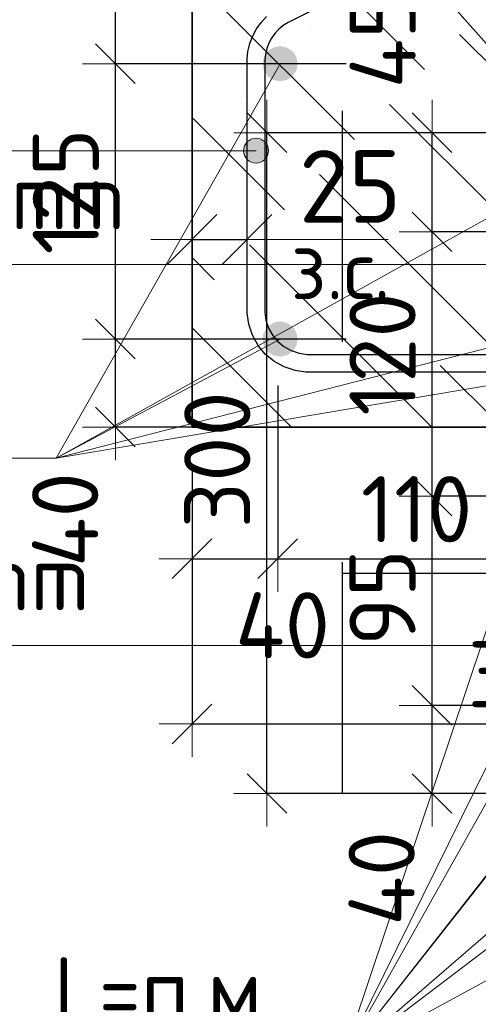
# Model space of a CAD drawing. Header units: metres. Extents: x -38 to 97, y -15 to 21.
# Tile 31 of 118: x 71.968 to 72.176, y 2.996 to 3.443. Entities that reach past the tile are written whole.
import ezdxf

# ---------------------------------------------------------------- set-up
doc = ezdxf.new("R2010")
doc.units = ezdxf.units.M
doc.header["$PDMODE"] = 65
doc.linetypes.add('______4', pattern=[0.135, 0.105, -0.03])
for name, color, linetype, lineweight in [('XR$3$Арм.стержн. Арматура края', 96, 'Continuous', 35), ('XR$3$Арм.стержн.горизонт. 1', 180, 'Continuous', 35), ('XR$3$Размерная линия (1)', 7, 'Continuous', 13), ('XR$3$Размерная линия_ общее', 7, 'Continuous', 13), ('XR$5$Арм.стержн. Арматура края', 96, 'Continuous', 35), ('XR$5$Арм.стержн. Доп. арматура', 180, 'Continuous', 35), ('XR$5$Арм.стержн. Хомут', 240, 'Continuous', 35), ('XR$5$Арм.стержн.горизонт. 1', 180, 'Continuous', 35), ('XR$5$Перекрытие (1)', 7, 'Continuous', 35), ('XR$5$Размерная линия (1)', 7, 'Continuous', 13)]:
    doc.layers.add(name, color=color, linetype=linetype, lineweight=lineweight)
doc.styles.add('ISOCPEUR', font='txt')
doc.dimstyles.new('DIMSTYLE_11', dxfattribs={"dimtxt": 0.033, "dimasz": 0.0375, "dimexe": 0, "dimexo": 0, "dimgap": 0.0165, "dimtad": 2, "dimdec": 0, "dimlfac": 1000, "dimrnd": 1, "dimzin": 12, "dimdsep": 46, "dimtxsty": 'ISOCPEUR', "dimblk1": 'ALL_ML_STRICH', "dimblk2": 'ALL_ML_STRICH', "dimsah": 1, "dimcen": 0, "dimclrd": 7, "dimclre": 256, "dimclrt": 7, "dimadec": 0, "dimazin": 0, "dimtfac": 1, "dimtdec": 0, "dimtix": 1, "dimtmove": 2, "dimatfit": 3, "dimfxl": 0, "dimtvp": 1.2, "dimtzin": 0, "dimlwd": 0, "dimlwe": -3, "dimarcsym": 0})
doc.dimstyles.new('DIMSTYLE_12', dxfattribs={"dimtxt": 0.03, "dimasz": 0.03, "dimexe": 0, "dimexo": 0, "dimgap": 0.015, "dimtad": 2, "dimdec": 0, "dimlfac": 1000, "dimrnd": 1, "dimzin": 12, "dimdsep": 46, "dimtxsty": 'ISOCPEUR', "dimblk1": 'ALL_ML_STRICH', "dimblk2": 'ALL_ML_STRICH', "dimsah": 1, "dimcen": 0, "dimclrd": 7, "dimclre": 256, "dimclrt": 7, "dimadec": 0, "dimazin": 0, "dimtfac": 1, "dimtdec": 0, "dimtix": 1, "dimtmove": 2, "dimatfit": 3, "dimfxl": 0, "dimtzin": 0, "dimlwd": 0, "dimlwe": -3, "dimarcsym": 0})
doc.dimstyles.new('DIMSTYLE_14', dxfattribs={"dimtxt": 0.03, "dimasz": 0.03, "dimexe": 0, "dimexo": 0, "dimgap": 0.015, "dimtad": 2, "dimdec": 0, "dimlfac": 1000, "dimrnd": 1, "dimzin": 12, "dimdsep": 46, "dimtxsty": 'ISOCPEUR', "dimblk1": 'ALL_ML_STRICH', "dimblk2": 'ALL_ML_STRICH', "dimsah": 1, "dimcen": 0, "dimclrd": 7, "dimclre": 256, "dimclrt": 7, "dimadec": 0, "dimazin": 0, "dimtfac": 1, "dimtdec": 0, "dimtix": 1, "dimtmove": 2, "dimatfit": 3, "dimfxl": 0, "dimtvp": 1.2, "dimtzin": 0, "dimlwd": 0, "dimlwe": -3, "dimarcsym": 0})
doc.dimstyles.new('DIMSTYLE_23', dxfattribs={"dimtxt": 0.03, "dimasz": 0.03, "dimexe": 0, "dimexo": 0, "dimgap": 0.015, "dimtad": 2, "dimdec": 0, "dimlfac": 1000, "dimrnd": 5, "dimzin": 12, "dimdsep": 46, "dimtxsty": 'ISOCPEUR', "dimblk1": 'ALL_ML_STRICH', "dimblk2": 'ALL_ML_STRICH', "dimsah": 1, "dimcen": 0, "dimclrd": 7, "dimclre": 256, "dimclrt": 7, "dimadec": 0, "dimazin": 0, "dimtfac": 1, "dimtdec": 0, "dimtix": 1, "dimtmove": 2, "dimatfit": 3, "dimfxl": 0, "dimtvp": 1.2, "dimtzin": 0, "dimlwd": 0, "dimlwe": -3, "dimarcsym": 0})
doc.dimstyles.new('DIMSTYLE_24', dxfattribs={"dimtxt": 0.03, "dimasz": 0.03, "dimexe": 0, "dimexo": 0, "dimgap": 0.015, "dimtad": 2, "dimdec": 0, "dimlfac": 1000, "dimrnd": 5, "dimzin": 12, "dimdsep": 46, "dimtxsty": 'ISOCPEUR', "dimblk1": 'ALL_ML_STRICH', "dimblk2": 'ALL_ML_STRICH', "dimsah": 1, "dimcen": 0, "dimclrd": 7, "dimclre": 256, "dimclrt": 7, "dimadec": 0, "dimazin": 0, "dimtfac": 1, "dimtdec": 0, "dimtix": 1, "dimtmove": 2, "dimatfit": 3, "dimfxl": 0, "dimtzin": 0, "dimlwd": 0, "dimlwe": -3, "dimarcsym": 0})
doc.dimstyles.new('DIMSTYLE_31', dxfattribs={"dimtxt": 0.03, "dimasz": 0.03, "dimexe": 0, "dimexo": 0, "dimgap": 0.015, "dimtad": 0, "dimdec": 0, "dimlfac": 1000, "dimrnd": 5, "dimzin": 12, "dimdsep": 46, "dimtxsty": 'ISOCPEUR', "dimblk1": 'ALL_ML_STRICH', "dimblk2": 'ALL_ML_STRICH', "dimsah": 1, "dimcen": 0, "dimclrd": 7, "dimclre": 256, "dimclrt": 7, "dimadec": 0, "dimazin": 0, "dimtfac": 1, "dimtdec": 0, "dimtix": 1, "dimtmove": 2, "dimatfit": 3, "dimfxl": 0, "dimtvp": 1.2, "dimtzin": 0, "dimlwd": 0, "dimlwe": -3, "dimarcsym": 0})
doc.dimstyles.new('DIMSTYLE_32', dxfattribs={"dimtxt": 0.03, "dimasz": 0.03, "dimexe": 0, "dimexo": 0, "dimgap": 0.015, "dimtad": 0, "dimdec": 0, "dimlfac": 1000, "dimrnd": 5, "dimzin": 12, "dimdsep": 46, "dimtxsty": 'ISOCPEUR', "dimblk1": 'ALL_ML_STRICH', "dimblk2": 'ALL_ML_STRICH', "dimsah": 1, "dimcen": 0, "dimclrd": 7, "dimclre": 256, "dimclrt": 7, "dimadec": 0, "dimazin": 0, "dimtfac": 1, "dimtdec": 0, "dimtix": 1, "dimtmove": 2, "dimatfit": 3, "dimfxl": 0, "dimtvp": 1.2, "dimtzin": 0, "dimlwd": 0, "dimlwe": -3, "dimarcsym": 0})

# ---------------------------------------------------------------- blocks, each defined once
blk = doc.blocks.new('ALL_ML_STRICH')
at = {"color": 0, "linetype": 'ByBlock', "lineweight": -2}
for p, q in [((0, -0.5), (0, 0.5)), ((-0.3, -0.3), (0.3, 0.3)), ((-1, 0), (0.5, 0))]:
    blk.add_line(p, q, dxfattribs=at)
blk = doc.blocks.new('*D233')
at = {"layer": 'DEFPOINTS', "color": 7, "linetype": 'Continuous', "lineweight": 13, "transparency": 33554687}
for p in [(72.04592, 3.34356), (72.04592, 3.30857), (72.07092, 3.30357)]:
    blk.add_point(p, dxfattribs=at)
at = {"layer": 'XR$3$Размерная линия_ общее', "color": 253, "linetype": 'Continuous', "lineweight": -2, "true_color": 0xa0a0a0, "transparency": 33554687}
for p, q in [((72.04592, 3.32857), (72.04592, 3.34356)), ((72.07092, 3.32357), (72.07092, 3.34356))]:
    blk.add_line(p, q, dxfattribs=at)
at = {"layer": 'XR$3$Размерная линия_ общее', "color": 7, "linetype": 'Continuous', "lineweight": -2, "transparency": 33554687}
blk.add_line((72.04592, 3.34356), (72.07092, 3.34356), dxfattribs=at)
at = {"layer": 'XR$3$Размерная линия_ общее', "color": 7, "linetype": 'Continuous', "lineweight": 13, "transparency": 33554687, "xscale": 0.0375, "yscale": 0.0375, "zscale": 0.0375, "rotation": 180}
blk.add_blockref('ALL_ML_STRICH', (72.04592, 3.34356), dxfattribs=at)
at = {"layer": 'XR$3$Размерная линия_ общее', "color": 7, "linetype": 'Continuous', "lineweight": 13, "transparency": 33554687, "xscale": 0.0375, "yscale": 0.0375, "zscale": 0.0375}
blk.add_blockref('ALL_ML_STRICH', (72.07092, 3.34356), dxfattribs=at)
at = {"layer": 'XR$3$Размерная линия_ общее', "color": 7, "linetype": 'Continuous', "lineweight": 13, "transparency": 33554687, "insert": (72.11764, 3.36756), "char_height": 0.033, "width": 0.066, "attachment_point": 5, "style": 'ISOCPEUR'}
blk.add_mtext('\\A1;{25}', dxfattribs=at)
at = {"layer": 'XR$3$Размерная линия_ общее', "color": 7, "linetype": 'Continuous', "lineweight": 13, "transparency": 33554687, "insert": (72.09069, 3.34335), "char_height": 0.027, "width": 0.00135, "attachment_point": 1, "line_spacing_factor": 0.60241, "style": 'ISOCPEUR'}
blk.add_mtext('з.с.', dxfattribs=at)
blk = doc.blocks.new('*D234')
at = {"layer": 'DEFPOINTS', "color": 7, "linetype": 'Continuous', "lineweight": 13, "transparency": 33554687}
for p in [(72.13584, 3.29831), (72.01108, 3.25831), (72.09592, 3.25831)]:
    blk.add_point(p, dxfattribs=at)
at = {"layer": 'XR$3$Размерная линия (1)', "color": 9, "linetype": 'Continuous', "lineweight": -2, "true_color": 0xc7c7c7, "transparency": 33554687}
for p, q in [((72.11584, 3.29831), (72.01108, 3.29831)), ((72.07592, 3.25831), (72.01108, 3.25831))]:
    blk.add_line(p, q, dxfattribs=at)
at = {"layer": 'XR$3$Размерная линия (1)', "color": 7, "linetype": 'Continuous', "lineweight": -2, "transparency": 33554687}
blk.add_line((72.01108, 3.25831), (72.01108, 3.29831), dxfattribs=at)
at = {"layer": 'XR$3$Размерная линия (1)', "color": 7, "linetype": 'Continuous', "lineweight": 13, "transparency": 33554687, "xscale": 0.03, "yscale": 0.03, "zscale": 0.03}
for p, rotation in [((72.01108, 3.29831), 90), ((72.01108, 3.25831), 270)]:
    blk.add_blockref('ALL_ML_STRICH', p, dxfattribs=dict(at, rotation=rotation))
at = {"layer": 'XR$3$Размерная линия (1)', "color": 7, "linetype": 'Continuous', "lineweight": 13, "transparency": 33554687, "insert": (71.98829, 3.21632), "char_height": 0.03, "width": 0.06, "attachment_point": 5, "rotation": 90, "style": 'ISOCPEUR'}
blk.add_mtext('\\A1;{40}', dxfattribs=at)
blk = doc.blocks.new('*D235')
at = {"layer": 'DEFPOINTS', "color": 7, "linetype": 'Continuous', "lineweight": 13, "transparency": 33554687}
for p in [(72.13584, 3.42331), (72.01108, 3.29831), (72.13584, 3.29831)]:
    blk.add_point(p, dxfattribs=at)
at = {"layer": 'XR$3$Размерная линия (1)', "color": 9, "linetype": 'Continuous', "lineweight": -2, "true_color": 0xc7c7c7, "transparency": 33554687}
for p, q in [((72.11584, 3.42331), (72.01108, 3.42331)), ((72.11584, 3.29831), (72.01108, 3.29831))]:
    blk.add_line(p, q, dxfattribs=at)
at = {"layer": 'XR$3$Размерная линия (1)', "color": 7, "linetype": 'Continuous', "lineweight": -2, "transparency": 33554687}
blk.add_line((72.01108, 3.29831), (72.01108, 3.42331), dxfattribs=at)
at = {"layer": 'XR$3$Размерная линия (1)', "color": 7, "linetype": 'Continuous', "lineweight": 13, "transparency": 33554687, "xscale": 0.03, "yscale": 0.03, "zscale": 0.03}
for p, rotation in [((72.01108, 3.42331), 90), ((72.01108, 3.29831), 270)]:
    blk.add_blockref('ALL_ML_STRICH', p, dxfattribs=dict(at, rotation=rotation))
at = {"layer": 'XR$3$Размерная линия (1)', "color": 7, "linetype": 'Continuous', "lineweight": 13, "transparency": 33554687, "insert": (71.98858, 3.36531), "char_height": 0.03, "width": 0.09, "attachment_point": 5, "rotation": 90, "style": 'ISOCPEUR'}
blk.add_mtext('\\A1;{125}', dxfattribs=at)
blk = doc.blocks.new('*D236')
at = {"layer": 'DEFPOINTS', "color": 7, "linetype": 'Continuous', "lineweight": 13, "transparency": 33554687}
for p in [(72.04592, 3.45831), (72.01108, 3.42331), (72.13584, 3.42331)]:
    blk.add_point(p, dxfattribs=at)
at = {"layer": 'XR$3$Размерная линия (1)', "color": 9, "linetype": 'Continuous', "lineweight": -2, "true_color": 0xc7c7c7, "transparency": 33554687}
for p, q in [((72.01108, 3.45831), (72.01108, 3.45831)), ((72.11584, 3.42331), (72.01108, 3.42331))]:
    blk.add_line(p, q, dxfattribs=at)
at = {"layer": 'XR$3$Размерная линия (1)', "color": 7, "linetype": 'Continuous', "lineweight": -2, "transparency": 33554687}
blk.add_line((72.01108, 3.42331), (72.01108, 3.45831), dxfattribs=at)
at = {"layer": 'XR$3$Размерная линия (1)', "color": 7, "linetype": 'Continuous', "lineweight": 13, "transparency": 33554687, "xscale": 0.03, "yscale": 0.03, "zscale": 0.03}
for p, rotation in [((72.01108, 3.45831), 90), ((72.01108, 3.42331), 270)]:
    blk.add_blockref('ALL_ML_STRICH', p, dxfattribs=dict(at, rotation=rotation))
at = {"layer": 'XR$3$Размерная линия (1)', "color": 7, "linetype": 'Continuous', "lineweight": 13, "transparency": 33554687, "insert": (72.08006, 3.50299), "char_height": 0.03, "width": 0.06, "attachment_point": 5, "rotation": 90, "style": 'ISOCPEUR'}
blk.add_mtext('\\A1;{35}', dxfattribs=at)
blk = doc.blocks.new('*D248')
at = {"layer": 'DEFPOINTS', "color": 7, "linetype": 'Continuous', "lineweight": 13, "transparency": 33554687}
for p in [(72.04592, 3.25831), (72.34592, 3.25831), (72.04592, 3.12355)]:
    blk.add_point(p, dxfattribs=at)
at = {"layer": 'XR$3$Размерная линия (1)', "color": 9, "linetype": 'Continuous', "lineweight": -2, "true_color": 0xc7c7c7, "transparency": 33554687}
for p, q in [((72.04592, 3.23831), (72.04592, 3.12355)), ((72.34592, 3.23831), (72.34592, 3.12355))]:
    blk.add_line(p, q, dxfattribs=at)
at = {"layer": 'XR$3$Размерная линия (1)', "color": 7, "linetype": 'Continuous', "lineweight": -2, "transparency": 33554687}
blk.add_line((72.04592, 3.12355), (72.34592, 3.12355), dxfattribs=at)
at = {"layer": 'XR$3$Размерная линия (1)', "color": 7, "linetype": 'Continuous', "lineweight": 13, "transparency": 33554687, "xscale": 0.03, "yscale": 0.03, "zscale": 0.03, "rotation": 180}
blk.add_blockref('ALL_ML_STRICH', (72.04592, 3.12355), dxfattribs=at)
at = {"layer": 'XR$3$Размерная линия (1)', "color": 7, "linetype": 'Continuous', "lineweight": 13, "transparency": 33554687, "xscale": 0.03, "yscale": 0.03, "zscale": 0.03}
blk.add_blockref('ALL_ML_STRICH', (72.34592, 3.12355), dxfattribs=at)
at = {"layer": 'XR$3$Размерная линия (1)', "color": 7, "linetype": 'Continuous', "lineweight": 13, "transparency": 33554687, "insert": (72.19717, 3.14605), "char_height": 0.03, "width": 0.075, "attachment_point": 5, "style": 'ISOCPEUR'}
blk.add_mtext('\\W0.83;\\A1;{300}', dxfattribs=at)
blk = doc.blocks.new('*D249')
at = {"layer": 'DEFPOINTS', "color": 7, "linetype": 'Continuous', "lineweight": 13, "transparency": 33554687}
for p in [(72.08479, 3.29718), (72.04592, 3.25831), (72.04592, 3.19855)]:
    blk.add_point(p, dxfattribs=at)
at = {"layer": 'XR$3$Размерная линия (1)', "color": 9, "linetype": 'Continuous', "lineweight": -2, "true_color": 0xc7c7c7, "transparency": 33554687}
for p, q in [((72.08479, 3.27718), (72.08479, 3.19855)), ((72.04592, 3.23831), (72.04592, 3.19855))]:
    blk.add_line(p, q, dxfattribs=at)
at = {"layer": 'XR$3$Размерная линия (1)', "color": 7, "linetype": 'Continuous', "lineweight": -2, "transparency": 33554687}
blk.add_line((72.04592, 3.19855), (72.08479, 3.19855), dxfattribs=at)
at = {"layer": 'XR$3$Размерная линия (1)', "color": 7, "linetype": 'Continuous', "lineweight": 13, "transparency": 33554687, "xscale": 0.03, "yscale": 0.03, "zscale": 0.03, "rotation": 180}
blk.add_blockref('ALL_ML_STRICH', (72.04592, 3.19855), dxfattribs=at)
at = {"layer": 'XR$3$Размерная линия (1)', "color": 7, "linetype": 'Continuous', "lineweight": 13, "transparency": 33554687, "xscale": 0.03, "yscale": 0.03, "zscale": 0.03}
blk.add_blockref('ALL_ML_STRICH', (72.08479, 3.19855), dxfattribs=at)
at = {"layer": 'XR$3$Размерная линия (1)', "color": 7, "linetype": 'Continuous', "lineweight": 13, "transparency": 33554687, "insert": (72.08696, 3.16833), "char_height": 0.03, "width": 0.06, "attachment_point": 5, "style": 'ISOCPEUR'}
blk.add_mtext('\\A1;{40}', dxfattribs=at)
blk = doc.blocks.new('*D250')
at = {"layer": 'DEFPOINTS', "color": 7, "linetype": 'Continuous', "lineweight": 13, "transparency": 33554687}
for p in [(72.08479, 3.29718), (72.19584, 3.29831), (72.08479, 3.19855)]:
    blk.add_point(p, dxfattribs=at)
at = {"layer": 'XR$3$Размерная линия (1)', "color": 9, "linetype": 'Continuous', "lineweight": -2, "true_color": 0xc7c7c7, "transparency": 33554687}
for p, q in [((72.08479, 3.27718), (72.08479, 3.19855)), ((72.19584, 3.27831), (72.19584, 3.19855))]:
    blk.add_line(p, q, dxfattribs=at)
at = {"layer": 'XR$3$Размерная линия (1)', "color": 7, "linetype": 'Continuous', "lineweight": -2, "transparency": 33554687}
blk.add_line((72.08479, 3.19855), (72.19584, 3.19855), dxfattribs=at)
at = {"layer": 'XR$3$Размерная линия (1)', "color": 7, "linetype": 'Continuous', "lineweight": 13, "transparency": 33554687, "xscale": 0.03, "yscale": 0.03, "zscale": 0.03, "rotation": 180}
blk.add_blockref('ALL_ML_STRICH', (72.08479, 3.19855), dxfattribs=at)
at = {"layer": 'XR$3$Размерная линия (1)', "color": 7, "linetype": 'Continuous', "lineweight": 13, "transparency": 33554687, "xscale": 0.03, "yscale": 0.03, "zscale": 0.03}
blk.add_blockref('ALL_ML_STRICH', (72.19584, 3.19855), dxfattribs=at)
at = {"layer": 'XR$3$Размерная линия (1)', "color": 7, "linetype": 'Continuous', "lineweight": 13, "transparency": 33554687, "insert": (72.14781, 3.22105), "char_height": 0.03, "width": 0.09, "attachment_point": 5, "style": 'ISOCPEUR'}
blk.add_mtext('\\A1;{110}', dxfattribs=at)
blk = doc.blocks.new('*D336')
at = {"layer": 'DEFPOINTS', "color": 7, "linetype": 'Continuous', "lineweight": 13, "transparency": 33554687}
for p in [(72.20018, 3.39197), (72.07983, 3.09197), (72.20014, 3.09197)]:
    blk.add_point(p, dxfattribs=at)
at = {"layer": 'XR$5$Размерная линия (1)', "color": 9, "linetype": 'Continuous', "lineweight": -2, "true_color": 0xc7c7c7, "transparency": 33554687}
for p, q in [((72.18018, 3.39197), (72.07983, 3.39197)), ((72.18014, 3.09197), (72.07983, 3.09197))]:
    blk.add_line(p, q, dxfattribs=at)
at = {"layer": 'XR$5$Размерная линия (1)', "color": 7, "linetype": 'Continuous', "lineweight": -2, "transparency": 33554687}
blk.add_line((72.07983, 3.09197), (72.07983, 3.39197), dxfattribs=at)
at = {"layer": 'XR$5$Размерная линия (1)', "color": 7, "linetype": 'Continuous', "lineweight": 13, "transparency": 33554687, "xscale": 0.03, "yscale": 0.03, "zscale": 0.03}
for p, rotation in [((72.07983, 3.39197), 90), ((72.07983, 3.09197), 270)]:
    blk.add_blockref('ALL_ML_STRICH', p, dxfattribs=dict(at, rotation=rotation))
at = {"layer": 'XR$5$Размерная линия (1)', "color": 7, "linetype": 'Continuous', "lineweight": 13, "transparency": 33554687, "insert": (72.05733, 3.24347), "char_height": 0.03, "width": 0.09, "attachment_point": 5, "rotation": 90, "style": 'ISOCPEUR'}
blk.add_mtext('\\A1;{300}', dxfattribs=at)
blk = doc.blocks.new('*D632')
at = {"layer": 'DEFPOINTS', "color": 7, "linetype": 'Continuous', "lineweight": 13, "transparency": 33554687}
for p in [(72.2401, 3.13197), (72.15483, 3.09197), (72.20014, 3.09197)]:
    blk.add_point(p, dxfattribs=at)
at = {"layer": 'XR$5$Размерная линия (1)', "color": 9, "linetype": 'Continuous', "lineweight": -2, "true_color": 0xc7c7c7, "transparency": 33554687}
for p, q in [((72.2201, 3.13197), (72.15483, 3.13197)), ((72.18014, 3.09197), (72.15483, 3.09197))]:
    blk.add_line(p, q, dxfattribs=at)
at = {"layer": 'XR$5$Размерная линия (1)', "color": 7, "linetype": 'Continuous', "lineweight": -2, "transparency": 33554687}
blk.add_line((72.15483, 3.09197), (72.15483, 3.13197), dxfattribs=at)
at = {"layer": 'XR$5$Размерная линия (1)', "color": 7, "linetype": 'Continuous', "lineweight": 13, "transparency": 33554687, "xscale": 0.03, "yscale": 0.03, "zscale": 0.03}
for p, rotation in [((72.15483, 3.13197), 90), ((72.15483, 3.09197), 270)]:
    blk.add_blockref('ALL_ML_STRICH', p, dxfattribs=dict(at, rotation=rotation))
at = {"layer": 'XR$5$Размерная линия (1)', "color": 7, "linetype": 'Continuous', "lineweight": 13, "transparency": 33554687, "insert": (72.13193, 3.05341), "char_height": 0.03, "width": 0.06, "attachment_point": 5, "rotation": 90, "style": 'ISOCPEUR'}
blk.add_mtext('\\A1;{40}', dxfattribs=at)
blk = doc.blocks.new('*D633')
at = {"layer": 'DEFPOINTS', "color": 7, "linetype": 'Continuous', "lineweight": 13, "transparency": 33554687}
for p in [(72.2401, 3.22697), (72.15483, 3.13197), (72.2401, 3.13197)]:
    blk.add_point(p, dxfattribs=at)
at = {"layer": 'XR$5$Размерная линия (1)', "color": 9, "linetype": 'Continuous', "lineweight": -2, "true_color": 0xc7c7c7, "transparency": 33554687}
for p, q in [((72.2201, 3.22697), (72.15483, 3.22697)), ((72.2201, 3.13197), (72.15483, 3.13197))]:
    blk.add_line(p, q, dxfattribs=at)
at = {"layer": 'XR$5$Размерная линия (1)', "color": 7, "linetype": 'Continuous', "lineweight": -2, "transparency": 33554687}
blk.add_line((72.15483, 3.13197), (72.15483, 3.22697), dxfattribs=at)
at = {"layer": 'XR$5$Размерная линия (1)', "color": 7, "linetype": 'Continuous', "lineweight": 13, "transparency": 33554687, "xscale": 0.03, "yscale": 0.03, "zscale": 0.03}
for p, rotation in [((72.15483, 3.22697), 90), ((72.15483, 3.13197), 270)]:
    blk.add_blockref('ALL_ML_STRICH', p, dxfattribs=dict(at, rotation=rotation))
at = {"layer": 'XR$5$Размерная линия (1)', "color": 7, "linetype": 'Continuous', "lineweight": 13, "transparency": 33554687, "insert": (72.13233, 3.18097), "char_height": 0.03, "width": 0.06, "attachment_point": 5, "rotation": 90, "style": 'ISOCPEUR'}
blk.add_mtext('\\A1;{95}', dxfattribs=at)
blk = doc.blocks.new('*D634')
at = {"layer": 'DEFPOINTS', "color": 7, "linetype": 'Continuous', "lineweight": 13, "transparency": 33554687}
for p in [(72.2401, 3.34697), (72.15483, 3.22697), (72.2401, 3.22697)]:
    blk.add_point(p, dxfattribs=at)
at = {"layer": 'XR$5$Размерная линия (1)', "color": 9, "linetype": 'Continuous', "lineweight": -2, "true_color": 0xc7c7c7, "transparency": 33554687}
for p, q in [((72.2201, 3.34697), (72.15483, 3.34697)), ((72.2201, 3.22697), (72.15483, 3.22697))]:
    blk.add_line(p, q, dxfattribs=at)
at = {"layer": 'XR$5$Размерная линия (1)', "color": 7, "linetype": 'Continuous', "lineweight": -2, "transparency": 33554687}
blk.add_line((72.15483, 3.22697), (72.15483, 3.34697), dxfattribs=at)
at = {"layer": 'XR$5$Размерная линия (1)', "color": 7, "linetype": 'Continuous', "lineweight": 13, "transparency": 33554687, "xscale": 0.03, "yscale": 0.03, "zscale": 0.03}
for p, rotation in [((72.15483, 3.34697), 90), ((72.15483, 3.22697), 270)]:
    blk.add_blockref('ALL_ML_STRICH', p, dxfattribs=dict(at, rotation=rotation))
at = {"layer": 'XR$5$Размерная линия (1)', "color": 7, "linetype": 'Continuous', "lineweight": 13, "transparency": 33554687, "insert": (72.13233, 3.29147), "char_height": 0.03, "width": 0.09, "attachment_point": 5, "rotation": 90, "style": 'ISOCPEUR'}
blk.add_mtext('\\A1;{120}', dxfattribs=at)
blk = doc.blocks.new('*D635')
at = {"layer": 'DEFPOINTS', "color": 7, "linetype": 'Continuous', "lineweight": 13, "transparency": 33554687}
for p in [(72.20014, 3.39197), (72.15483, 3.34697), (72.2401, 3.34697)]:
    blk.add_point(p, dxfattribs=at)
at = {"layer": 'XR$5$Размерная линия (1)', "color": 9, "linetype": 'Continuous', "lineweight": -2, "true_color": 0xc7c7c7, "transparency": 33554687}
for p, q in [((72.18014, 3.39197), (72.15483, 3.39197)), ((72.2201, 3.34697), (72.15483, 3.34697))]:
    blk.add_line(p, q, dxfattribs=at)
at = {"layer": 'XR$5$Размерная линия (1)', "color": 7, "linetype": 'Continuous', "lineweight": -2, "transparency": 33554687}
blk.add_line((72.15483, 3.34697), (72.15483, 3.39197), dxfattribs=at)
at = {"layer": 'XR$5$Размерная линия (1)', "color": 7, "linetype": 'Continuous', "lineweight": 13, "transparency": 33554687, "xscale": 0.03, "yscale": 0.03, "zscale": 0.03}
for p, rotation in [((72.15483, 3.39197), 90), ((72.15483, 3.34697), 270)]:
    blk.add_blockref('ALL_ML_STRICH', p, dxfattribs=dict(at, rotation=rotation))
at = {"layer": 'XR$5$Размерная линия (1)', "color": 7, "linetype": 'Continuous', "lineweight": 13, "transparency": 33554687, "insert": (72.13243, 3.43426), "char_height": 0.03, "width": 0.06, "attachment_point": 5, "rotation": 90, "style": 'ISOCPEUR'}
blk.add_mtext('\\A1;{45}', dxfattribs=at)

msp = doc.modelspace()

# ---------------------------------------------------------------- hatches: boundary and pattern name
at = {"linetype": 'Continuous', "lineweight": 13, "transparency": 33554687}
h = msp.add_hatch(dxfattribs=at)
h.set_pattern_fill('__________540', scale=0.015, style=0, pattern_type=2)
h.set_pattern_definition([(135, (0, 0), (-0.031819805, -0.031819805), [0.4, -0.05, 0, -0.05]), (135, (-0.01591, -0.01591), (-0.031819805, -0.031819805), [0.8, -0.1, 0.1, -0.1])])
h.paths.add_polyline_path([(72.34592, 3.61831), (72.12592, 3.61831), (72.12592, 3.49831), (72.04592, 3.45831), (72.04592, 3.25831), (72.34592, 3.25831)], flags=0)
at = {"layer": 'XR$3$Арм.стержн. Арматура края', "linetype": 'Continuous', "lineweight": 13, "transparency": 33554687}
for points in [[(72.07008, 3.3866), (72.0721, 3.37895), (72.0721, 3.38863)], [(72.0721, 3.38863), (72.07492, 3.37816), (72.07492, 3.38941)], [(72.0721, 3.38863), (72.0721, 3.37895), (72.07492, 3.37816)], [(72.07492, 3.38941), (72.07492, 3.37816), (72.07773, 3.37895)], [(72.07492, 3.38941), (72.07773, 3.37895), (72.07773, 3.38863)], [(72.07773, 3.38863), (72.07773, 3.37895), (72.07975, 3.38098)], [(72.07773, 3.38863), (72.07975, 3.38098), (72.07975, 3.3866)], [(72.07008, 3.38098), (72.07008, 3.3866), (72.06929, 3.38379)], [(72.07008, 3.3866), (72.07008, 3.38098), (72.0721, 3.37895)], [(72.07975, 3.3866), (72.07975, 3.38098), (72.08054, 3.38379)]]:
    msp.add_hatch(color=7, dxfattribs=at).paths.add_polyline_path(points)
at = {"layer": 'XR$3$Арм.стержн.горизонт. 1', "linetype": 'Continuous', "lineweight": 50, "transparency": 33554687}
for points in [[(72.09384, 3.42331), (72.09323, 3.42637), (72.0915, 3.42896), (72.0889, 3.4307), (72.08584, 3.43131), (72.08278, 3.4307), (72.08018, 3.42896), (72.07845, 3.42637), (72.07784, 3.42331), (72.07845, 3.42025), (72.08018, 3.41765), (72.08278, 3.41592), (72.08584, 3.41531), (72.0889, 3.41592), (72.0915, 3.41765), (72.09323, 3.42025)], [(72.09384, 3.29831), (72.09323, 3.30137), (72.0915, 3.30396), (72.0889, 3.3057), (72.08584, 3.30631), (72.08278, 3.3057), (72.08018, 3.30396), (72.07845, 3.30137), (72.07784, 3.29831), (72.07845, 3.29525), (72.08018, 3.29265), (72.08278, 3.29092), (72.08584, 3.29031), (72.0889, 3.29092), (72.0915, 3.29265), (72.09323, 3.29525)]]:
    msp.add_hatch(color=7, dxfattribs=at).paths.add_polyline_path(points)

# ---------------------------------------------------------------- linework, layer by layer
at = {"color": 7, "linetype": '______4', "lineweight": 25, "transparency": 33554687}
msp.add_line((72.11412, 3.09197), (72.11412, 3.49197), dxfattribs=at)
at = {"color": 7, "linetype": 'Continuous', "lineweight": 35, "transparency": 33554687}
for p, q in [((72.04592, 3.45831), (72.04592, 3.25831)), ((72.04592, 3.25831), (72.34592, 3.25831))]:
    msp.add_line(p, q, dxfattribs=at)
at = {"color": 7, "linetype": 'Continuous', "lineweight": 13, "transparency": 33554687}
msp.add_line((72.07092, 3.34356), (72.13492, 3.34356), dxfattribs=at)
at = {"layer": 'XR$3$Арм.стержн. Арматура края', "color": 7, "linetype": 'Continuous', "lineweight": 13, "transparency": 33554687}
for p, q in [((72.07492, 3.38941), (72.07492, 3.38941)), ((71.68599, 3.38379), (72.05399, 3.38379)), ((72.05399, 3.38379), (72.07492, 3.38379)), ((72.06929, 3.38379), (72.06929, 3.38379)), ((72.08054, 3.38379), (72.08054, 3.38379)), ((72.07492, 3.37816), (72.07492, 3.37816))]:
    msp.add_line(p, q, dxfattribs=at)
at = {"layer": 'XR$3$Арм.стержн. Арматура края', "color": 40, "linetype": 'Continuous', "lineweight": 25, "transparency": 33554687}
for points in [[(72.37151, 3.58294), (72.0895, 3.44206), (72.08727, 3.44066), (72.08521, 3.43896), (72.0834, 3.43701), (72.08191, 3.43493), (72.08071, 3.43266), (72.07977, 3.43017), (72.07918, 3.42757), (72.07892, 3.42495), (72.07892, 3.31054), (72.07942, 3.30692), (72.08063, 3.30326), (72.08251, 3.29991), (72.08478, 3.29718), (72.08751, 3.2949), (72.09087, 3.29302), (72.09453, 3.29181), (72.09815, 3.29131), (72.29368, 3.29131)], [(72.29424, 3.28331), (72.09759, 3.28331), (72.09271, 3.28399), (72.08763, 3.28566), (72.08296, 3.28828), (72.07911, 3.2915), (72.07589, 3.29535), (72.07327, 3.30002), (72.07159, 3.3051), (72.07092, 3.30998), (72.07092, 3.42535), (72.07127, 3.42886), (72.0721, 3.43248), (72.0734, 3.43596), (72.07509, 3.43914), (72.07718, 3.44208), (72.07971, 3.4448)]]:
    msp.add_lwpolyline(points, dxfattribs=at)
at = {"layer": 'XR$3$Арм.стержн. Арматура края', "color": 7, "linetype": 'Continuous', "lineweight": 13, "transparency": 33554687}
msp.add_circle((72.07492, 3.38379), 0.00563, dxfattribs=at)
at = {"layer": 'XR$3$Арм.стержн.горизонт. 1', "color": 7, "linetype": 'Continuous', "lineweight": 13, "transparency": 33554687}
for p, q in [((71.9842, 3.24427), (72.30592, 3.42331)), ((71.9842, 3.24427), (72.08584, 3.42331)), ((71.9842, 3.24427), (72.08584, 3.29831)), ((71.9842, 3.24427), (72.19584, 3.29831)), ((71.9842, 3.24427), (72.30592, 3.29831)), ((71.6982, 3.24427), (71.9842, 3.24427))]:
    msp.add_line(p, q, dxfattribs=at)
at = {"layer": 'XR$5$Арм.стержн. Арматура края', "color": 7, "linetype": 'Continuous', "lineweight": 13, "transparency": 33554687}
for p, q in [((71.764, 3.33209), (72.074, 3.33209)), ((72.074, 3.33209), (72.23014, 3.33209))]:
    msp.add_line(p, q, dxfattribs=at)
at = {"layer": 'XR$5$Арм.стержн. Доп. арматура', "color": 7, "linetype": 'Continuous', "lineweight": 13, "transparency": 33554687}
msp.add_line((72.10727, 3.51374), (72.25514, 3.34697), dxfattribs=at)
at = {"layer": 'XR$5$Арм.стержн. Хомут', "color": 7, "linetype": 'Continuous', "lineweight": 13, "transparency": 33554687}
for p, q in [((71.75587, 3.15909), (72.03887, 3.15909)), ((72.03887, 3.15909), (72.2291, 3.15909))]:
    msp.add_line(p, q, dxfattribs=at)
at = {"layer": 'XR$5$Арм.стержн.горизонт. 1', "color": 7, "linetype": 'Continuous', "lineweight": 13, "transparency": 33554687}
for q in [(72.32503, 3.34697), (72.4101, 3.34697), (72.2401, 3.34697), (72.24006, 3.22697), (72.41014, 3.22697), (72.32506, 3.13197), (72.41014, 3.13197), (72.24006, 3.13197)]:
    msp.add_line((72.11417, 2.97167), q, dxfattribs=at)
at = {"layer": 'XR$5$Перекрытие (1)', "color": 7, "linetype": 'Continuous', "lineweight": 25, "transparency": 33554687}
for p, q in [((72.20014, 3.39197), (72.11412, 3.39197)), ((72.11412, 3.19197), (72.20014, 3.19197))]:
    msp.add_line(p, q, dxfattribs=at)

# ---------------------------------------------------------------- texts
at = {"layer": 'XR$5$Арм.стержн. Арматура края', "color": 7, "linetype": 'Continuous', "lineweight": 25, "transparency": 33554687, "insert": (71.7855, 3.34809), "char_height": 0.03, "width": 0.2806692, "attachment_point": 7, "style": 'ISOCPEUR'}
msp.add_mtext('\\W0.92;ø10 L=1135mm ', dxfattribs=at)
at = {"layer": 'XR$5$Арм.стержн. Хомут', "color": 7, "linetype": 'Continuous', "lineweight": 25, "transparency": 33554687, "insert": (71.76837, 3.17509), "char_height": 0.03, "width": 0.2722217, "attachment_point": 7, "style": 'ISOCPEUR'}
msp.add_mtext('\\W0.96;ø8 L=1000mm ', dxfattribs=at)
at = {"layer": 'XR$5$Арм.стержн.горизонт. 1', "color": 7, "linetype": 'Continuous', "lineweight": 25, "transparency": 33554687, "insert": (71.90817, 2.98767), "char_height": 0.03, "width": 0.1999832, "attachment_point": 7, "style": 'ISOCPEUR'}
msp.add_mtext('\\W0.94;ø16 L=п.м.', dxfattribs=at)

# ---------------------------------------------------------------- dimensions: what is measured, and where the dimension line sits
at = {"layer": 'XR$3$Размерная линия (1)', "color": 7, "linetype": 'Continuous', "lineweight": 13, "transparency": 33554687}
for base, p1, p2, dimstyle, picture, middle in [((72.01108, 3.45831), (72.11584, 3.42331), (72.01108, 3.45831), 'DIMSTYLE_31', '*D236', (72.08006, 3.50299)), ((72.01108, 3.42331), (72.11584, 3.29831), (72.11584, 3.42331), 'DIMSTYLE_24', '*D235', (71.98858, 3.36531)), ((72.01108, 3.29831), (72.07592, 3.25831), (72.11584, 3.29831), 'DIMSTYLE_23', '*D234', (71.98829, 3.21632))]:
    dim = msp.add_linear_dim(base=base, p1=p1, p2=p2, angle=90, dimstyle=dimstyle, override={"dimpost": '<>', "dimclrd": 7, "dimclre": 9, "dimclrt": 7, "dimlwd": 0, "dimlwe": 65533}, dxfattribs=at)
    dim.commit()
    dim.dimension.update_dxf_attribs({"geometry": picture, "text_midpoint": middle, "dimtype": 160})
for base, p1, p2, dimstyle, picture, middle in [((72.08478, 3.19855), (72.04592, 3.23831), (72.08478, 3.27718), 'DIMSTYLE_32', '*D249', (72.08696, 3.16833)), ((72.19584, 3.19855), (72.08478, 3.27718), (72.19584, 3.27831), 'DIMSTYLE_24', '*D250', (72.14781, 3.22105)), ((72.34592, 3.12355), (72.04592, 3.23831), (72.34592, 3.23831), 'DIMSTYLE_24', '*D248', (72.19717, 3.14605))]:
    dim = msp.add_linear_dim(base=base, p1=p1, p2=p2, dimstyle=dimstyle, override={"dimpost": '<>', "dimclrd": 7, "dimclre": 9, "dimclrt": 7, "dimlwd": 0, "dimlwe": 65533}, dxfattribs=at)
    dim.commit()
    dim.dimension.update_dxf_attribs({"geometry": picture, "text_midpoint": middle, "dimtype": 160})
at = {"layer": 'XR$3$Размерная линия_ общее', "color": 7, "linetype": 'Continuous', "lineweight": 13, "transparency": 33554687}
dim = msp.add_linear_dim(base=(72.07092, 3.34356), p1=(72.04592, 3.32857), p2=(72.07092, 3.32357), text='<>\\Xз.с.', dimstyle='DIMSTYLE_11', override={"dimpost": '<>', "dimclrd": 7, "dimclre": 253, "dimclrt": 7, "dimlwd": 0, "dimlwe": 65533}, dxfattribs=at)
dim.commit()
dim.dimension.update_dxf_attribs({"geometry": '*D233', "text_midpoint": (72.11764, 3.36756), "dimtype": 160})
at = {"layer": 'XR$5$Размерная линия (1)', "color": 7, "linetype": 'Continuous', "lineweight": 13, "transparency": 33554687}
for base, p1, p2, dimstyle, picture, middle in [((72.15483, 3.39197), (72.2201, 3.34697), (72.18014, 3.39197), 'DIMSTYLE_14', '*D635', (72.13243, 3.43426)), ((72.07983, 3.39197), (72.18014, 3.09197), (72.18018, 3.39197), 'DIMSTYLE_12', '*D336', (72.05733, 3.24347)), ((72.15483, 3.34697), (72.2201, 3.22697), (72.2201, 3.34697), 'DIMSTYLE_12', '*D634', (72.13233, 3.29147)), ((72.15483, 3.22697), (72.2201, 3.13197), (72.2201, 3.22697), 'DIMSTYLE_12', '*D633', (72.13233, 3.18097)), ((72.15483, 3.13197), (72.18014, 3.09197), (72.2201, 3.13197), 'DIMSTYLE_14', '*D632', (72.13193, 3.05341))]:
    dim = msp.add_linear_dim(base=base, p1=p1, p2=p2, angle=90, dimstyle=dimstyle, override={"dimpost": '<>', "dimclrd": 7, "dimclre": 9, "dimclrt": 7, "dimlwd": 0, "dimlwe": 65533}, dxfattribs=at)
    dim.commit()
    dim.dimension.update_dxf_attribs({"geometry": picture, "text_midpoint": middle, "dimtype": 160})

doc.saveas('drawing.dxf')
